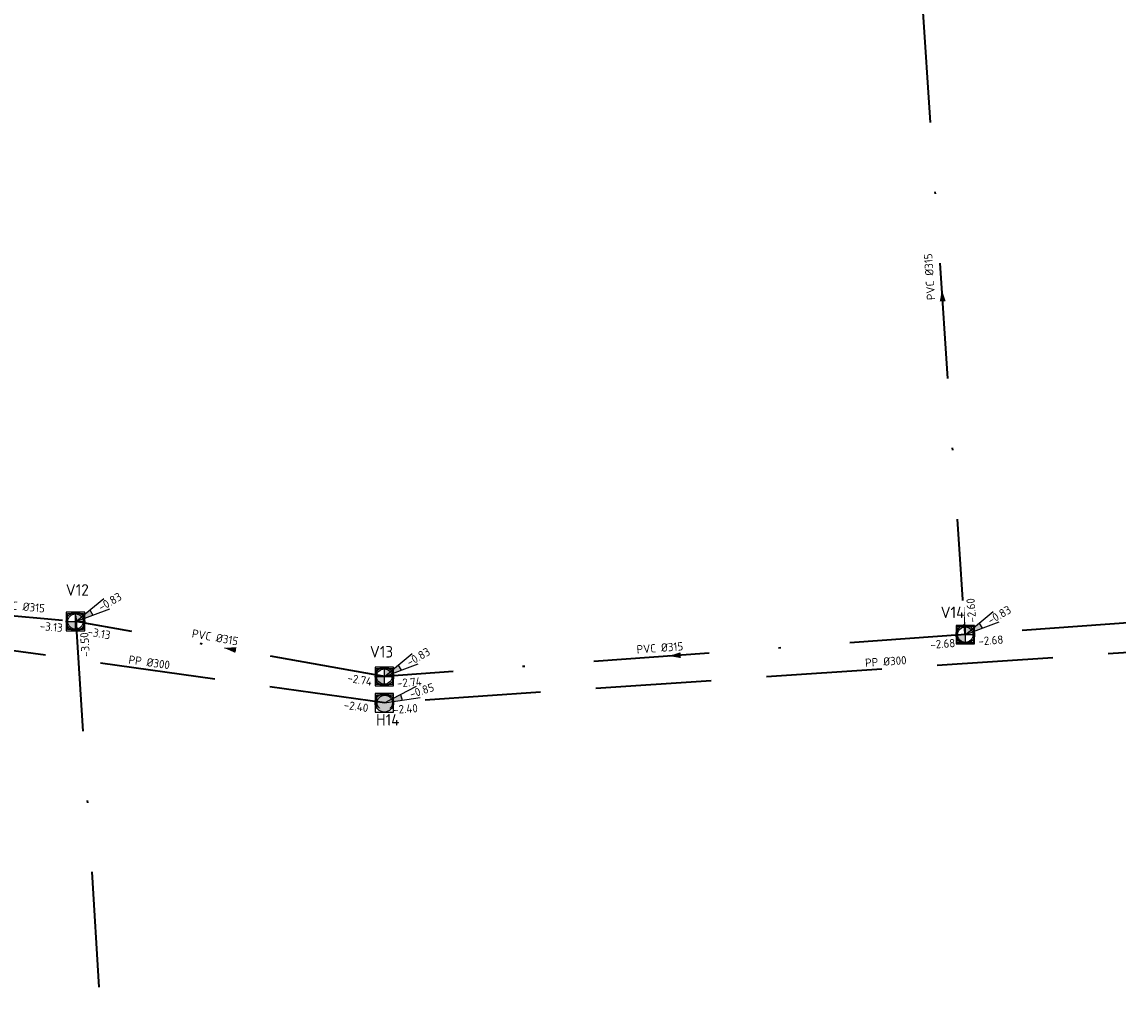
# Model space of a CAD drawing. Header units: metres. Extents: x 114894 to 115585, y 426496 to 426850.
# Tile 13 of 27: x 115062 to 115109, y 426710 to 426752. Entities that reach past the tile are written whole.
import ezdxf
from ezdxf.enums import TextEntityAlignment as Align

# ---------------------------------------------------------------- set-up
doc = ezdxf.new("R2010")
doc.units = ezdxf.units.M
doc.header["$MEASUREMENT"] = 0
doc.linetypes.add('RI-DWA-SO', pattern=[11, 5, -3, 0, -3])
doc.linetypes.add('RI-HWA-SO', pattern=[7.4, 5, -2.4])
for name, color, linetype, lineweight in [('N-WE-RI-DWA_PUTDEKSELNIVEAU-S-200', 20, 'Continuous', 25), ('N-WE-RI-DWA_RIOOLPUT_INSPECTIEPUT-S-200', 20, 'Continuous', 25), ('N-WE-RI-DWA_TRANSPORTLEIDING_PVC_315-G', 20, 'RI-DWA-SO', 35), ('N-WE-RI-HWA_PUTDEKSELNIVEAU-S-200', 150, 'Continuous', 25), ('N-WE-RI-HWA_RIOOLPUT_INSPECTIEPUT-S-200', 150, 'Continuous', 25), ('N-WE-RI-HWA_TRANSPORTLEIDING_PP_300-G', 150, 'RI-HWA-SO', 35), ('N-WE-RI-PUT-T35', 150, 'Continuous', 35), ('N-WE-RI-PUT_DEKSEL-S', 7, 'Continuous', 25), ('N01-WE-RI-PUT-T35', 20, 'Continuous', 35)]:
    doc.layers.add(name, color=color, linetype=linetype, lineweight=lineweight)
doc.layers.add('N-WE-RI-DWA_STROMINGSRICHTING-S-200', color=20, linetype='Continuous', lineweight=25, true_color=0xff3f00)
doc.layers.add('N-WE-RI-HWA_STROMINGSRICHTING-S-200', color=150, linetype='Continuous', lineweight=25, true_color=0x007fff)
doc.styles.add('NLCS-ISO', font='NLCS-ISO.ttf')
doc.styles.add('NLCS-ISO-M200-T25', font='NLCS-ISO.ttf')

# ---------------------------------------------------------------- blocks, each defined once
blk = doc.blocks.new('SRI-PUT_DWA-SO')
h = blk.add_hatch(color=256)
h.dxf.hatch_style = 1
h.paths.add_polyline_path([(-2, 0, 0.414214), (0, -2), (0, 0)])
h.paths.add_polyline_path([(2, 0, 0.414214), (0, 2), (0, 0)])
for p, q in [((-2, 0), (2, 0)), ((0, -2), (0, 2))]:
    blk.add_line(p, q)
blk.add_lwpolyline([(-2, -2), (2, -2), (2, 2), (-2, 2)], close=True)
blk.add_circle((0, 0), 2)
blk = doc.blocks.new('*U92')
at = {"color": 0, "style": 'NLCS-ISO'}
for tag, p in [('BOB_LINKS', (-43.55, 5.04)), ('RIOOLINFO', (-0.93, 1.78)), ('BOB_RECHTS', (43.66, -8.35))]:
    blk.add_attdef(tag, text='', height=1.8, rotation=351.2666, dxfattribs=at).set_placement(p, align=Align.MIDDLE_CENTER)
blk = doc.blocks.new('*U105')
at = {"color": 0, "style": 'NLCS-ISO'}
for tag, p in [('BOB_RECHTS', (101.73, 3.87)), ('RIOOLINFO', (-1.27, 1.55)), ('BOB_LINKS', (-104.71, -7.29))]:
    blk.add_attdef(tag, text='', height=1.8, rotation=3.0929, dxfattribs=at).set_placement(p, align=Align.MIDDLE_CENTER)
blk = doc.blocks.new('*U31')
at = {"color": 0}
blk.add_line((0.43, 1.18), (-0.43, -1.18), dxfattribs=at)
blk.add_solid([(0.43, 1.18), (-1.03, -0.97), (0.16, -1.4)], dxfattribs=at)
at = {"color": 0, "style": 'NLCS-ISO'}
for tag, p in [('BOB_LINKS', (8.29, 27.29)), ('RIOOLINFO', (3.05, 2.76)), ('BOB_RECHTS', (-11.45, -26.44))]:
    blk.add_attdef(tag, text='', height=1.8, rotation=249.8333, dxfattribs=at).set_placement(p, align=Align.MIDDLE_CENTER)
blk = doc.blocks.new('*U42')
at = {"color": 0}
blk.add_line((0.33, 1.22), (-0.33, -1.22), dxfattribs=at)
blk.add_solid([(-0.33, -1.22), (-0.28, 1.38), (0.94, 1.05)], dxfattribs=at)
at = {"color": 0, "style": 'NLCS-ISO'}
for tag, p in [('BOB_LINKS', (0.67, 8.64)), ('RIOOLINFO', (1.74, -2.01)), ('BOB_RECHTS', (-3.89, -8.07))]:
    blk.add_attdef(tag, text='', height=1.8, rotation=254.7149, dxfattribs=at).set_placement(p, align=Align.MIDDLE_CENTER)
blk = doc.blocks.new('*U35')
at = {"color": 0}
blk.add_line((-1.25, 0.14), (1.25, -0.14), dxfattribs=at)
blk.add_solid([(-1.25, 0.14), (1.18, -0.77), (1.32, 0.48)], dxfattribs=at)
at = {"color": 0, "style": 'NLCS-ISO'}
for tag, p in [('BOB_LINKS', (-105.79, 10.33)), ('RIOOLINFO', (1.72, 2.02)), ('BOB_RECHTS', (105.72, -13.6))]:
    blk.add_attdef(tag, text='', height=1.8, rotation=353.5437, dxfattribs=at).set_placement(p, align=Align.MIDDLE_CENTER)
blk = doc.blocks.new('SRI-PUT_HWA-SO')
h = blk.add_hatch(color=256)
h.dxf.hatch_style = 1
h.paths.add_polyline_path([(-2, 0, 1), (2, 0, 1)])
blk.add_lwpolyline([(-2, -2), (2, -2), (2, 2), (-2, 2)], close=True)
blk.add_circle((0, 0), 2)
blk = doc.blocks.new('SRI-PUT_OPHOOGTEBRENGEN_NIEUW-SO')
blk.add_wipeout([(-1.76, 1.74), (1.74, 1.74), (1.74, -1.76), (-1.76, -1.76)])
at = {"color": 0, "lineweight": -3}
blk.add_lwpolyline([(-1.76, 1.74), (1.74, 1.74), (1.74, -1.76), (-1.76, -1.76)], close=True, dxfattribs=at)
blk.add_circle((-0.01, -0.01), 1.66, dxfattribs=at)
blk = doc.blocks.new('SRI-PUTDEKSELHOOGTE-SO')
h = blk.add_hatch(color=256)
h.dxf.hatch_style = 1
h.paths.add_polyline_path([(3.02, 2.49), (0, 0), (3.66, 1.37)])
for p, q in [((0, 0), (6.04, 4.97)), ((0, 0), (7.32, 2.74)), ((3.02, 2.49), (3.66, 1.37))]:
    blk.add_line(p, q)
at = {"style": 'NLCS-ISO'}
blk.add_attdef('PUTHGT', text='', height=1.8, rotation=30, dxfattribs=at).set_placement((5.02, 2.93), align=Align.MIDDLE_LEFT)
blk = doc.blocks.new('*U115')
at = {"color": 0}
blk.add_line((-1.25, 0.14), (1.25, -0.14), dxfattribs=at)
blk.add_solid([(1.25, -0.14), (-1.32, -0.49), (-1.18, 0.76)], dxfattribs=at)
at = {"color": 0, "style": 'NLCS-ISO'}
for tag, p in [('BOB_LINKS', (-68.13, 5.74)), ('RIOOLINFO', (4.47, 2.01)), ('BOB_RECHTS', (64.99, -8.68))]:
    blk.add_attdef(tag, text='', height=1.8, rotation=353.8162, dxfattribs=at).set_placement(p, align=Align.MIDDLE_CENTER)
blk = doc.blocks.new('*U116')
at = {"color": 0}
blk.add_line((0.13, 1.25), (-0.13, -1.25), dxfattribs=at)
blk.add_solid([(0.13, 1.25), (-0.76, -1.19), (0.5, -1.32)], dxfattribs=at)
at = {"color": 0, "style": 'NLCS-ISO'}
for tag, p in [('BOB_LINKS', (2.62, 40.96)), ('RIOOLINFO', (2.28, 3.43)), ('BOB_RECHTS', (-5.89, -40.92))]:
    blk.add_attdef(tag, text='', height=1.8, rotation=264.0611, dxfattribs=at).set_placement(p, align=Align.MIDDLE_CENTER)
blk = doc.blocks.new('*U119')
at = {"color": 0}
blk.add_line((0.13, 1.25), (-0.13, -1.25), dxfattribs=at)
blk.add_solid([(0.13, 1.25), (-0.76, -1.19), (0.5, -1.32)], dxfattribs=at)
at = {"color": 0, "style": 'NLCS-ISO'}
for tag, p in [('BOB_LINKS', (4.34, 57.53)), ('RIOOLINFO', (2.28, 3.43)), ('BOB_RECHTS', (-7.61, -57.49))]:
    blk.add_attdef(tag, text='', height=1.8, rotation=264.0647, dxfattribs=at).set_placement(p, align=Align.MIDDLE_CENTER)

msp = doc.modelspace()

# ---------------------------------------------------------------- block references
at = {"layer": 'N-WE-RI-HWA_STROMINGSRICHTING-S-200', "transparency": 33554687, "xscale": 0.2, "yscale": 0.2, "zscale": 0.2, "rotation": 0.7646294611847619}
msp.add_blockref('*U92', (115067.491, 426724.316), dxfattribs=at).add_auto_attribs({'RIOOLINFO': 'PP %%C300', 'BOB_LINKS': '-2.40', 'BOB_RECHTS': '-2.40'})
at = {"layer": 'N-WE-RI-PUT_DEKSEL-S', "transparency": 33554687, "xscale": 0.2000000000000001, "yscale": 0.2000000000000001, "zscale": 0.2000000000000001}
for p in [(115064.113, 426726.435), (115102.589, 426725.867), (115077.468, 426724.055), (115077.487, 426722.917)]:
    msp.add_blockref('SRI-PUT_OPHOOGTEBRENGEN_NIEUW-SO', p, dxfattribs=at)

# ---------------------------------------------------------------- next in the draw order: linework, layer by layer
at = {"layer": 'N-WE-RI-DWA_TRANSPORTLEIDING_PVC_315-G', "transparency": 33554687}
for points in [[(115102.586, 426725.866), (115100.598, 426755.195)], [(115121.11, 426727.201), (115102.586, 426725.866)], [(115058.564, 426726.941), (115064.113, 426726.436)], [(115064.113, 426726.682), (115066.938, 426681.845)], [(115077.47, 426724.055), (115064.113, 426726.436)], [(115102.586, 426725.866), (115077.47, 426724.055)]]:
    msp.add_lwpolyline(points, dxfattribs=at)
at = {"layer": 'N-WE-RI-HWA_TRANSPORTLEIDING_PP_300-G', "transparency": 33554687, "flags": 128}
for points in [[(115121.132, 426725.864), (115077.467, 426722.92)], [(115077.467, 426722.92), (115057.514, 426725.713)]]:
    msp.add_lwpolyline(points, dxfattribs=at)

# ---------------------------------------------------------------- next in the draw order: block references
at = {"layer": 'N-WE-RI-DWA_RIOOLPUT_INSPECTIEPUT-S-200', "transparency": 33554687, "xscale": 0.2, "yscale": 0.2, "zscale": 0.2}
for p in [(115064.113, 426726.435), (115102.589, 426725.867), (115077.468, 426724.055)]:
    msp.add_blockref('SRI-PUT_DWA-SO', p, dxfattribs=at)
at = {"layer": 'N-WE-RI-DWA_STROMINGSRICHTING-S-200', "transparency": 33554687, "xscale": 0.2000000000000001, "yscale": 0.2000000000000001, "zscale": 0.2000000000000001, "rotation": 100.0614679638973}
for name, p, values in [('*U115', (115101.592, 426740.531), {'RIOOLINFO': 'PVC %%c315', 'BOB_LINKS': '-2.60', 'BOB_RECHTS': '-2.40'}), ('*U42', (115061.337, 426726.687), {'RIOOLINFO': ' PVC %%c315', 'BOB_LINKS': '-3.08', 'BOB_RECHTS': '-3.13'}), ('*U116', (115111.848, 426726.533), {'RIOOLINFO': ' PVC %%c315', 'BOB_LINKS': '-2.68', 'BOB_RECHTS': '-2.63'}), ('*U35', (115065.533, 426704.14), {'RIOOLINFO': ' PVC %%c315', 'BOB_LINKS': '-3.61', 'BOB_RECHTS': '-3.50'}), ('*U31', (115070.796, 426725.245), {'RIOOLINFO': 'PVC %%c315', 'BOB_LINKS': '-3.13', 'BOB_RECHTS': '-2.74'})]:
    msp.add_blockref(name, p, dxfattribs=at).add_auto_attribs(values)
at = {"layer": 'N-WE-RI-HWA_STROMINGSRICHTING-S-200', "transparency": 33554687, "xscale": 0.2, "yscale": 0.2, "zscale": 0.2, "rotation": 0.7646294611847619}
msp.add_blockref('*U105', (115099.299, 426724.392), dxfattribs=at).add_auto_attribs({'RIOOLINFO': ' PP %%C300', 'BOB_LINKS': '-2.40', 'BOB_RECHTS': '-2.40'})

# ---------------------------------------------------------------- next in the draw order: texts
at = {"layer": 'N-WE-RI-PUT-T35', "transparency": 33554661, "insert": (115077.11, 426722.432), "char_height": 0.5, "attachment_point": 1, "style": 'NLCS-ISO-M200-T25', "bg_fill": 2}
msp.add_mtext_dynamic_manual_height_columns('H14', width=3.38723, gutter_width=3.5, heights=[0], dxfattribs=at)
at = {"layer": 'N01-WE-RI-PUT-T35', "transparency": 33554661, "char_height": 0.5, "attachment_point": 1, "style": 'NLCS-ISO-M200-T25', "bg_fill": 2}
for s, insert in [('V12', (115063.691, 426728.049)), ('V14', (115101.522, 426727.078)), ('V13', (115076.84, 426725.374))]:
    msp.add_mtext_dynamic_manual_height_columns(s, width=0.75769, gutter_width=3.5, heights=[0.7], dxfattribs=dict(at, insert=insert))

# ---------------------------------------------------------------- next in the draw order: block references
at = {"layer": 'N-WE-RI-DWA_PUTDEKSELNIVEAU-S-200', "transparency": 33554687, "xscale": 0.2, "yscale": 0.2, "zscale": 0.2}
for p in [(115064.129, 426726.435), (115102.588, 426725.867), (115077.466, 426724.054)]:
    msp.add_blockref('SRI-PUTDEKSELHOOGTE-SO', p, dxfattribs=at).add_auto_attribs({'PUTHGT': '-0.83'})
at = {"layer": 'N-WE-RI-DWA_STROMINGSRICHTING-S-200', "transparency": 33554687, "xscale": 0.2000000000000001, "yscale": 0.2000000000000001, "zscale": 0.2000000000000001, "rotation": 100.0614679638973}
msp.add_blockref('*U119', (115090.026, 426724.96), dxfattribs=at).add_auto_attribs({'RIOOLINFO': ' PVC %%c315', 'BOB_LINKS': '-2.74', 'BOB_RECHTS': '-2.68'})
at = {"layer": 'N-WE-RI-HWA_PUTDEKSELNIVEAU-S-200', "transparency": 33554687, "xscale": 0.2, "yscale": 0.2, "zscale": 0.2, "rotation": 347.8976728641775}
msp.add_blockref('SRI-PUTDEKSELHOOGTE-SO', (115077.467, 426722.92), dxfattribs=at).add_auto_attribs({'PUTHGT': '-0.85'})
at = {"layer": 'N-WE-RI-HWA_RIOOLPUT_INSPECTIEPUT-S-200', "transparency": 33554687, "xscale": 0.2, "yscale": 0.2, "zscale": 0.2}
msp.add_blockref('SRI-PUT_HWA-SO', (115077.467, 426722.92), dxfattribs=at)

doc.saveas('drawing.dxf')
